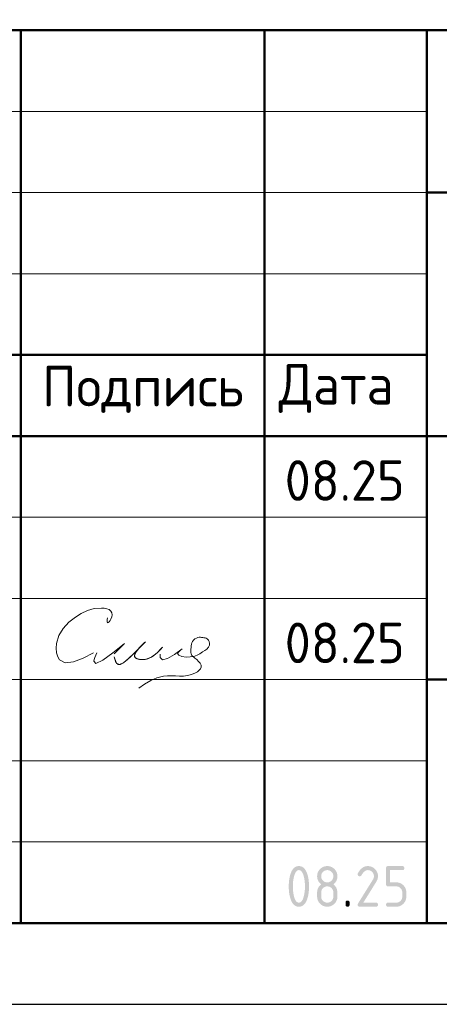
# Model space of a CAD drawing. Header units: millimetres. Extents: x -12 to 50400, y 0 to 35640.
# Tile 7 of 10: x 32391 to 35493, y 0 to 7278. Entities that reach past the tile are written whole.
import ezdxf

# ---------------------------------------------------------------- set-up
doc = ezdxf.new("R2010")
doc.units = ezdxf.units.MM
doc.layers.add('Standard', color=7, linetype='Continuous', lineweight=25)
doc.styles.add('ISOCPEUR', font='txt')

msp = doc.modelspace()

# ---------------------------------------------------------------- hatches: boundary and pattern name
at = {"layer": 'Standard', "linetype": 'Continuous', "lineweight": 25, "transparency": 33554687}
h = msp.add_hatch(color=7, dxfattribs=at)
h.paths.add_polyline_path([(34499.8, 871.5), (34499.8, 880.9), (34499.3, 889.9), (34498.8, 899), (34497.8, 907.7), (34496.8, 916.5), (34495.3, 925), (34493.9, 933.5), (34491.9, 941.7), (34490.4, 948), (34488.7, 953.4), (34487, 958.8), (34485.1, 963.5), (34483.2, 968.2), (34481.1, 972.1), (34479, 975.9), (34476.7, 979), (34474.4, 982.2), (34471.8, 984.5), (34469.3, 986.8), (34466.6, 988.4), (34463.9, 989.9), (34461, 990.7), (34458.1, 991.5), (34455, 991.5), (34451.9, 991.5), (34449, 990.7), (34446.1, 989.9), (34443.4, 988.4), (34440.8, 986.8), (34438.3, 984.5), (34435.8, 982.1), (34433.5, 979), (34431.2, 975.9), (34429.1, 972), (34427, 968.1), (34425.1, 963.4), (34423.2, 958.7), (34421.5, 953.2), (34419.8, 947.8), (34418.3, 941.5), (34416.3, 933.1), (34414.8, 924.5), (34413.2, 916), (34412.2, 907.2), (34411.2, 898.5), (34410.7, 889.5), (34410.2, 880.6), (34410.2, 871.5), (34410.2, 862.3), (34410.7, 853.3), (34411.2, 844.3), (34412.2, 835.5), (34413.2, 826.7), (34414.6, 818.2), (34416.1, 809.6), (34418.1, 801.3), (34419.6, 795.1), (34421.3, 789.7), (34423, 784.2), (34424.9, 779.6), (34426.8, 774.9), (34428.9, 771), (34431, 767.1), (34433.3, 764), (34435.6, 760.9), (34438.1, 758.6), (34440.6, 756.3), (34443.3, 754.7), (34446.1, 753.2), (34449, 752.4), (34451.9, 751.6), (34455, 751.6), (34458.1, 751.6), (34461, 752.4), (34463.9, 753.2), (34466.6, 754.7), (34469.3, 756.3), (34471.8, 758.6), (34474.4, 760.9), (34476.7, 764), (34479, 767.1), (34481.1, 771), (34483.2, 774.9), (34485.1, 779.6), (34487, 784.2), (34488.7, 789.7), (34490.4, 795.1), (34491.9, 801.3), (34493.9, 809.6), (34495.3, 818.2), (34496.8, 826.7), (34497.8, 835.5), (34498.8, 844.3), (34499.3, 853.3), (34499.8, 862.3)])
h.paths.add_polyline_path([(34529.9, 871.5), (34529.9, 864.8), (34529.6, 858.4), (34529.4, 851.9), (34529, 845.6), (34528.6, 839.4), (34528, 833.4), (34527.4, 827.3), (34526.6, 821.5), (34525.7, 815.7), (34524.7, 810.2), (34523.7, 804.6), (34522.4, 799.3), (34521.2, 793.9), (34519.8, 788.8), (34518.3, 783.7), (34516.7, 778.8), (34514.3, 771.7), (34511.5, 765.4), (34508.7, 759.1), (34505.6, 753.8), (34502.5, 748.4), (34499, 743.9), (34495.5, 739.4), (34491.6, 735.9), (34487.8, 732.3), (34483.5, 729.6), (34479.3, 726.9), (34474.7, 725.1), (34470.2, 723.3), (34465.2, 722.4), (34460.3, 721.5), (34455, 721.5), (34449.7, 721.5), (34444.7, 722.4), (34439.8, 723.3), (34435.2, 725.1), (34430.6, 726.9), (34426.4, 729.6), (34422.2, 732.2), (34418.4, 735.8), (34414.5, 739.4), (34411, 743.8), (34407.5, 748.3), (34404.4, 753.6), (34401.2, 759), (34398.5, 765.2), (34395.7, 771.5), (34393.3, 778.6), (34391.6, 783.5), (34390.2, 788.6), (34388.8, 793.7), (34387.5, 799.1), (34386.3, 804.4), (34385.3, 810), (34384.2, 815.6), (34383.4, 821.4), (34382.6, 827.2), (34382, 833.2), (34381.4, 839.3), (34380.9, 845.5), (34380.5, 851.8), (34380.3, 858.3), (34380.1, 864.8), (34380.1, 871.5), (34380.1, 878.3), (34380.3, 884.8), (34380.5, 891.3), (34380.9, 897.6), (34381.4, 903.8), (34382, 909.9), (34382.6, 915.9), (34383.4, 921.7), (34384.2, 927.5), (34385.3, 933.1), (34386.3, 938.7), (34387.5, 944), (34388.8, 949.4), (34390.2, 954.5), (34391.6, 959.6), (34393.3, 964.5), (34395.7, 971.6), (34398.5, 977.9), (34401.2, 984.1), (34404.4, 989.5), (34407.5, 994.8), (34411, 999.3), (34414.5, 1003.7), (34418.4, 1007.3), (34422.2, 1010.9), (34426.4, 1013.5), (34430.6, 1016.2), (34435.2, 1018), (34439.8, 1019.8), (34444.7, 1020.7), (34449.7, 1021.5), (34455, 1021.5), (34460.3, 1021.5), (34465.2, 1020.6), (34470.2, 1019.8), (34474.7, 1018), (34479.3, 1016.2), (34483.5, 1013.5), (34487.8, 1010.8), (34491.6, 1007.2), (34495.5, 1003.6), (34499, 999.2), (34502.5, 994.7), (34505.6, 989.3), (34508.7, 984), (34511.5, 977.7), (34514.3, 971.4), (34516.7, 964.3), (34518.3, 959.4), (34519.8, 954.3), (34521.2, 949.2), (34522.4, 943.8), (34523.7, 938.5), (34524.7, 932.9), (34525.7, 927.3), (34526.6, 921.5), (34527.4, 915.7), (34528, 909.7), (34528.6, 903.7), (34529, 897.4), (34529.4, 891.2), (34529.6, 884.7), (34529.9, 878.3)], flags=16)
h = msp.add_hatch(color=7, dxfattribs=at)
h.paths.add_polyline_path([(34664.8, 751.6), (34669.5, 751.6), (34673.9, 752.4), (34678.2, 753.2), (34682.2, 754.9), (34686.1, 756.5), (34689.7, 758.9), (34693.4, 761.4), (34696.6, 764.7), (34699.9, 767.9), (34702.3, 771.6), (34704.7, 775.2), (34706.4, 779.2), (34708, 783.2), (34708.8, 787.5), (34709.6, 791.9), (34709.6, 796.6), (34709.6, 826.6), (34709.6, 831.2), (34708.8, 835.6), (34708, 839.9), (34706.4, 843.8), (34704.7, 847.8), (34702.2, 851.5), (34699.8, 855.1), (34696.5, 858.4), (34693.2, 861.7), (34689.6, 864.1), (34686, 866.6), (34682, 868.3), (34678.1, 869.9), (34673.8, 870.7), (34669.5, 871.6), (34664.8, 871.6), (34660.1, 871.6), (34655.8, 870.7), (34651.5, 869.9), (34647.5, 868.3), (34643.5, 866.7), (34639.9, 864.2), (34636.3, 861.8), (34633, 858.5), (34629.8, 855.2), (34627.3, 851.6), (34624.9, 848), (34623.3, 844), (34621.6, 840), (34620.8, 835.6), (34620, 831.3), (34620, 826.6), (34620, 796.6), (34620, 791.9), (34620.8, 787.5), (34621.6, 783.2), (34623.3, 779.2), (34624.9, 775.2), (34627.3, 771.6), (34629.8, 767.9), (34633, 764.7), (34636.3, 761.4), (34639.9, 758.9), (34643.5, 756.5), (34647.5, 754.9), (34651.5, 753.2), (34655.8, 752.4), (34660.1, 751.6)])
h.paths.add_polyline_path([(34664.8, 721.5), (34660.9, 721.5), (34657.2, 721.9), (34653.5, 722.2), (34649.9, 722.9), (34646.3, 723.6), (34642.8, 724.6), (34639.4, 725.7), (34636, 727), (34632.7, 728.4), (34629.6, 730.1), (34626.4, 731.8), (34623.4, 733.9), (34620.4, 735.9), (34617.5, 738.3), (34614.6, 740.7), (34611.9, 743.5), (34609.1, 746.2), (34606.7, 749.1), (34604.3, 752), (34602.3, 755), (34600.2, 758), (34598.5, 761.2), (34596.8, 764.4), (34595.4, 767.7), (34594.1, 771), (34593, 774.5), (34592, 777.9), (34591.3, 781.6), (34590.6, 785.2), (34590.3, 788.9), (34590, 792.6), (34590, 796.5), (34590, 826.5), (34590, 831.2), (34590.4, 835.6), (34590.9, 840.1), (34591.8, 844.3), (34592.8, 848.5), (34594.2, 852.5), (34595.6, 856.4), (34597.5, 860.2), (34599.4, 863.9), (34601.7, 867.5), (34604.1, 871), (34606.9, 874.3), (34609.7, 877.6), (34613, 880.6), (34616.3, 883.7), (34620, 886.5), (34616.3, 889.4), (34613, 892.4), (34609.7, 895.5), (34606.9, 898.8), (34604.1, 902.1), (34601.7, 905.6), (34599.4, 909.2), (34597.5, 912.9), (34595.6, 916.7), (34594.2, 920.6), (34592.8, 924.6), (34591.8, 928.8), (34590.9, 933), (34590.4, 937.4), (34590, 941.9), (34590, 946.5), (34590, 950.4), (34590.3, 954.2), (34590.6, 957.9), (34591.3, 961.5), (34592, 965.1), (34593, 968.6), (34594.1, 972.1), (34595.4, 975.4), (34596.8, 978.7), (34598.5, 981.9), (34600.2, 985), (34602.3, 988.1), (34604.3, 991.1), (34606.7, 994), (34609.1, 996.9), (34611.9, 999.6), (34614.6, 1002.4), (34617.5, 1004.8), (34620.4, 1007.2), (34623.4, 1009.2), (34626.4, 1011.3), (34629.6, 1013), (34632.7, 1014.7), (34636, 1016.1), (34639.4, 1017.4), (34642.8, 1018.5), (34646.3, 1019.5), (34649.9, 1020.2), (34653.5, 1020.9), (34657.2, 1021.2), (34660.9, 1021.5), (34664.8, 1021.5), (34668.7, 1021.5), (34672.4, 1021.2), (34676.2, 1020.9), (34679.8, 1020.2), (34683.4, 1019.5), (34686.8, 1018.5), (34690.3, 1017.4), (34693.6, 1016.1), (34696.9, 1014.7), (34700.1, 1013), (34703.2, 1011.3), (34706.3, 1009.2), (34709.3, 1007.2), (34712.2, 1004.8), (34715.1, 1002.4), (34717.8, 999.6), (34720.5, 996.9), (34722.9, 994), (34725.3, 991.1), (34727.4, 988.1), (34729.4, 985), (34731.1, 981.9), (34732.8, 978.7), (34734.2, 975.4), (34735.6, 972.1), (34736.6, 968.6), (34737.6, 965.1), (34738.3, 961.5), (34739, 957.9), (34739.3, 954.2), (34739.7, 950.4), (34739.7, 946.5), (34739.7, 941.9), (34739.2, 937.4), (34738.7, 933), (34737.8, 928.8), (34736.9, 924.6), (34735.5, 920.6), (34734.1, 916.7), (34732.2, 912.9), (34730.3, 909.2), (34727.9, 905.6), (34725.6, 902.1), (34722.8, 898.8), (34720, 895.5), (34716.7, 892.4), (34713.4, 889.4), (34709.6, 886.5), (34715, 882.5), (34719.4, 877.9), (34723.8, 873.3), (34727.2, 868.3), (34730.6, 863.3), (34733.1, 857.8), (34735.5, 852.3), (34736.9, 846.3), (34737.2, 844.8), (34737.5, 842.9), (34737.9, 841), (34738.1, 838.7), (34738.4, 836.4), (34738.6, 833.7), (34738.8, 831), (34739, 827.8), (34739.2, 824.7), (34739.3, 821.2), (34739.4, 817.7), (34739.5, 813.8), (34739.6, 809.9), (34739.6, 805.6), (34739.7, 801.3), (34739.7, 796.5), (34739.7, 792.6), (34739.3, 788.9), (34739, 785.2), (34738.3, 781.6), (34737.6, 777.9), (34736.6, 774.5), (34735.6, 771), (34734.2, 767.7), (34732.8, 764.4), (34731.1, 761.2), (34729.4, 758), (34727.4, 755), (34725.3, 752), (34722.9, 749.1), (34720.5, 746.2), (34717.8, 743.5), (34715.1, 740.7), (34712.2, 738.3), (34709.3, 735.9), (34706.3, 733.9), (34703.2, 731.8), (34700.1, 730.1), (34696.9, 728.4), (34693.6, 727), (34690.3, 725.7), (34686.8, 724.6), (34683.4, 723.6), (34679.8, 722.9), (34676.2, 722.2), (34672.4, 721.9), (34668.7, 721.5)], flags=16)
h.paths.add_polyline_path([(34664.8, 901.5), (34669.5, 901.5), (34673.9, 902.3), (34678.2, 903.1), (34682.2, 904.7), (34686.1, 906.4), (34689.7, 908.8), (34693.4, 911.3), (34696.6, 914.6), (34699.9, 917.8), (34702.3, 921.5), (34704.7, 925.1), (34706.4, 929.1), (34708, 933.1), (34708.8, 937.4), (34709.6, 941.8), (34709.6, 946.5), (34709.6, 951.1), (34708.8, 955.5), (34708, 959.8), (34706.4, 963.7), (34704.7, 967.7), (34702.2, 971.4), (34699.8, 975), (34696.5, 978.3), (34693.2, 981.6), (34689.6, 984), (34686, 986.5), (34682, 988.2), (34678.1, 989.8), (34673.8, 990.6), (34669.5, 991.5), (34664.8, 991.5), (34660.1, 991.5), (34655.8, 990.6), (34651.5, 989.8), (34647.5, 988.2), (34643.5, 986.6), (34639.9, 984.1), (34636.3, 981.7), (34633, 978.4), (34629.8, 975.1), (34627.3, 971.5), (34624.9, 967.9), (34623.3, 963.9), (34621.6, 959.9), (34620.8, 955.5), (34620, 951.2), (34620, 946.5), (34620, 941.8), (34620.8, 937.4), (34621.6, 933.1), (34623.3, 929.1), (34624.9, 925.1), (34627.3, 921.5), (34629.8, 917.8), (34633, 914.6), (34636.3, 911.3), (34639.9, 908.8), (34643.5, 906.4), (34647.5, 904.7), (34651.5, 903.1), (34655.8, 902.3), (34660.1, 901.5)])
for points in [[(34964.6, 1021.5), (34968.5, 1021.5), (34972.2, 1021.2), (34976, 1020.9), (34979.6, 1020.2), (34983.2, 1019.5), (34986.7, 1018.5), (34990.1, 1017.4), (34993.4, 1016.1), (34996.7, 1014.7), (34999.9, 1013), (35003.1, 1011.3), (35006.1, 1009.2), (35009.1, 1007.2), (35012, 1004.8), (35014.9, 1002.4), (35017.6, 999.6), (35020.4, 996.9), (35022.8, 994), (35025.2, 991.1), (35027.2, 988.1), (35029.3, 985), (35031, 981.9), (35032.7, 978.7), (35034.1, 975.4), (35035.5, 972.1), (35036.5, 968.6), (35037.5, 965.2), (35038.2, 961.5), (35038.9, 957.9), (35039.2, 954.2), (35039.6, 950.4), (35039.6, 946.6), (35039.6, 941.2), (35038.7, 935.9), (35037.9, 930.5), (35036.2, 925.1), (35034.5, 919.7), (35031.9, 914.3), (35029.3, 908.8), (35025.9, 903.4), (34931.4, 751.6), (35024.6, 751.6), (35026.4, 751.6), (35028.1, 751.4), (35029.7, 751.1), (35031.1, 750.7), (35032.5, 750.2), (35033.7, 749.5), (35034.9, 748.8), (35035.8, 747.8), (35036.8, 746.9), (35037.5, 745.7), (35038.2, 744.6), (35038.6, 743.2), (35039.1, 741.7), (35039.3, 740.1), (35039.6, 738.4), (35039.6, 736.6), (35039.6, 734.7), (35039.3, 733), (35039.1, 731.4), (35038.6, 730), (35038.2, 728.6), (35037.5, 727.4), (35036.8, 726.2), (35035.8, 725.3), (35034.9, 724.4), (35033.7, 723.7), (35032.5, 723), (35031.1, 722.5), (35029.7, 722), (35028.1, 721.8), (35026.4, 721.5), (35024.6, 721.5), (34904.6, 721.5), (34902.7, 721.5), (34901.1, 721.8), (34899.5, 722), (34898.1, 722.5), (34896.7, 723), (34895.5, 723.7), (34894.3, 724.4), (34893.4, 725.3), (34892.4, 726.2), (34891.7, 727.4), (34891, 728.6), (34890.6, 730), (34890.1, 731.4), (34889.9, 733), (34889.6, 734.7), (34889.6, 736.5), (34889.6, 738.8), (34890.2, 741), (34890.9, 743.1), (34892.1, 745.2), (35002.1, 921.7), (35004, 924.7), (35005.4, 927.8), (35006.8, 930.8), (35007.7, 933.9), (35008.6, 937), (35009.1, 940.2), (35009.6, 943.3), (35009.6, 946.5), (35009.6, 951.2), (35008.8, 955.5), (35007.9, 959.8), (35006.3, 963.8), (35004.6, 967.7), (35002.2, 971.4), (34999.7, 975), (34996.4, 978.3), (34993.1, 981.6), (34989.5, 984.1), (34985.8, 986.6), (34981.9, 988.2), (34977.9, 989.8), (34973.6, 990.7), (34969.3, 991.5), (34964.6, 991.5), (34961.4, 991.5), (34958.3, 990.9), (34955.2, 990.3), (34952.1, 989.1), (34949.1, 988), (34946.1, 986.2), (34943.1, 984.4), (34940.1, 982.1), (34937.2, 979.7), (34934.3, 976.8), (34931.4, 973.8), (34928.6, 970.3), (34925.8, 966.7), (34923, 962.6), (34920.3, 958.5), (34917.6, 953.8), (34916.5, 952), (34915.2, 950.6), (34913.9, 949.2), (34912.3, 948.3), (34910.7, 947.4), (34908.8, 947), (34906.8, 946.5), (34904.6, 946.5), (34902.7, 946.5), (34901.1, 946.7), (34899.5, 947), (34898.1, 947.4), (34896.7, 947.9), (34895.5, 948.6), (34894.3, 949.3), (34893.4, 950.3), (34892.4, 951.2), (34891.7, 952.4), (34891, 953.5), (34890.6, 954.9), (34890.1, 956.3), (34889.9, 958), (34889.6, 959.6), (34889.6, 961.5), (34889.6, 963.2), (34890, 964.7), (34890.3, 966.3), (34891, 967.6), (34894.5, 974.4), (34898.2, 980.3), (34902, 986.2), (34906.1, 991.2), (34910.1, 996.3), (34914.4, 1000.5), (34918.8, 1004.7), (34923.4, 1008.1), (34928, 1011.4), (34932.8, 1014), (34937.7, 1016.5), (34942.9, 1018.2), (34948, 1019.9), (34953.5, 1020.7), (34958.9, 1021.5)], [(35099.5, 886.5), (35099.5, 1006.5), (35099.5, 1008.4), (35099.8, 1010.1), (35100, 1011.7), (35100.4, 1013.1), (35100.9, 1014.5), (35101.6, 1015.7), (35102.3, 1016.9), (35103.3, 1017.8), (35104.2, 1018.7), (35105.4, 1019.4), (35106.5, 1020.1), (35107.9, 1020.6), (35109.3, 1021.1), (35111, 1021.3), (35112.6, 1021.5), (35114.5, 1021.5), (35219.2, 1021.5), (35221.1, 1021.5), (35222.7, 1021.3), (35224.3, 1021.1), (35225.7, 1020.6), (35227.1, 1020.1), (35228.3, 1019.4), (35229.5, 1018.7), (35230.4, 1017.8), (35231.4, 1016.9), (35232.1, 1015.7), (35232.8, 1014.5), (35233.2, 1013.1), (35233.7, 1011.7), (35234, 1010), (35234.2, 1008.4), (35234.2, 1006.5), (35234.2, 1004.6), (35234, 1003), (35233.7, 1001.4), (35233.2, 999.9), (35232.8, 998.5), (35232.1, 997.4), (35231.4, 996.2), (35230.4, 995.2), (35229.5, 994.3), (35228.3, 993.6), (35227.1, 992.9), (35225.7, 992.4), (35224.3, 992), (35222.7, 991.7), (35221.1, 991.5), (35219.2, 991.5), (35129.6, 991.5), (35129.6, 901.6), (35174.4, 901.6), (35178.3, 901.6), (35182.1, 901.3), (35185.8, 900.9), (35189.4, 900.2), (35193, 899.5), (35196.4, 898.5), (35199.9, 897.5), (35203.2, 896.1), (35206.5, 894.7), (35209.7, 893), (35212.8, 891.3), (35215.9, 889.2), (35218.9, 887.1), (35221.8, 884.7), (35224.6, 882.3), (35227.4, 879.5), (35230.1, 876.8), (35232.5, 873.9), (35234.9, 871), (35236.9, 868), (35239, 864.9), (35240.7, 861.8), (35242.4, 858.6), (35243.8, 855.3), (35245.1, 852), (35246.2, 848.5), (35247.2, 845.1), (35247.9, 841.5), (35248.5, 837.9), (35248.9, 834.2), (35249.2, 830.4), (35249.2, 826.6), (35249.2, 796.6), (35249.2, 792.7), (35248.9, 788.9), (35248.5, 785.2), (35247.9, 781.6), (35247.2, 778), (35246.1, 774.5), (35245.1, 771), (35243.7, 767.7), (35242.4, 764.4), (35240.6, 761.2), (35238.9, 758.1), (35236.9, 755), (35234.8, 752), (35232.4, 749.1), (35230, 746.2), (35227.2, 743.5), (35224.5, 740.7), (35221.6, 738.3), (35218.7, 735.9), (35215.7, 733.9), (35212.7, 731.8), (35209.5, 730.1), (35206.3, 728.4), (35203, 727), (35199.7, 725.7), (35196.3, 724.6), (35192.8, 723.6), (35189.2, 722.9), (35185.7, 722.2), (35182, 721.9), (35178.2, 721.5), (35174.4, 721.5), (35114.5, 721.5), (35112.6, 721.5), (35111, 721.8), (35109.3, 722), (35107.9, 722.5), (35106.5, 723), (35105.4, 723.7), (35104.2, 724.4), (35103.3, 725.3), (35102.3, 726.2), (35101.6, 727.4), (35100.9, 728.6), (35100.5, 730), (35100, 731.4), (35099.8, 733), (35099.5, 734.7), (35099.5, 736.6), (35099.5, 738.4), (35099.8, 740.1), (35100, 741.7), (35100.4, 743.2), (35100.9, 744.6), (35101.6, 745.7), (35102.3, 746.9), (35103.3, 747.8), (35104.2, 748.8), (35105.4, 749.5), (35106.5, 750.2), (35107.9, 750.7), (35109.3, 751.1), (35111, 751.4), (35112.6, 751.6), (35114.5, 751.6), (35174.3, 751.6), (35179, 751.6), (35183.4, 752.4), (35187.7, 753.2), (35191.7, 754.9), (35195.7, 756.5), (35199.3, 758.9), (35202.9, 761.4), (35206.1, 764.7), (35209.4, 767.9), (35211.9, 771.6), (35214.3, 775.2), (35215.9, 779.2), (35217.6, 783.2), (35218.4, 787.5), (35219.2, 791.9), (35219.2, 796.6), (35219.2, 826.6), (35219.2, 831.2), (35218.4, 835.5), (35217.5, 839.9), (35215.9, 843.8), (35214.3, 847.8), (35211.8, 851.4), (35209.3, 855.1), (35206, 858.4), (35202.8, 861.7), (35199.1, 864.1), (35195.5, 866.6), (35191.5, 868.3), (35187.6, 869.9), (35183.3, 870.7), (35179, 871.5), (35174.3, 871.5), (35114.5, 871.5), (35112.6, 871.5), (35111, 871.8), (35109.3, 872), (35107.9, 872.5), (35106.5, 873), (35105.4, 873.6), (35104.2, 874.4), (35103.3, 875.3), (35102.3, 876.2), (35101.6, 877.4), (35100.9, 878.6), (35100.4, 880), (35100, 881.4), (35099.8, 883), (35099.5, 884.7)], [(34799.8, 751.6), (34799.8, 753.5), (34800, 755.1), (34800.3, 756.8), (34800.7, 758.2), (34801.2, 759.6), (34801.9, 760.8), (34802.6, 761.9), (34803.6, 762.9), (34804.5, 763.8), (34805.7, 764.5), (34806.8, 765.2), (34808.2, 765.7), (34809.7, 766.2), (34811.3, 766.4), (34812.9, 766.6), (34814.8, 766.6), (34816.7, 766.6), (34818.3, 766.4), (34820, 766.2), (34821.4, 765.7), (34822.8, 765.2), (34824, 764.5), (34825.2, 763.8), (34826.1, 762.9), (34827, 761.9), (34827.7, 760.8), (34828.4, 759.6), (34828.9, 758.2), (34829.4, 756.8), (34829.6, 755.1), (34829.8, 753.5), (34829.8, 751.6), (34829.8, 736.6), (34829.8, 734.7), (34829.6, 733), (34829.4, 731.4), (34828.9, 730), (34828.4, 728.6), (34827.7, 727.4), (34827, 726.2), (34826.1, 725.3), (34825.2, 724.4), (34824, 723.7), (34822.8, 723), (34821.4, 722.5), (34820, 722), (34818.3, 721.8), (34816.7, 721.5), (34814.8, 721.5), (34812.9, 721.5), (34811.3, 721.8), (34809.7, 722), (34808.2, 722.5), (34806.8, 723), (34805.7, 723.7), (34804.5, 724.4), (34803.6, 725.3), (34802.6, 726.2), (34801.9, 727.4), (34801.2, 728.6), (34800.7, 730), (34800.3, 731.4), (34800, 733), (34799.8, 734.7), (34799.8, 736.6)]]:
    msp.add_hatch(color=7, dxfattribs=at).paths.add_polyline_path(points, flags=16)

# ---------------------------------------------------------------- linework, layer by layer
at = {"layer": 'Standard', "color": 7, "linetype": 'Continuous', "lineweight": 50, "transparency": 33554687}
for p, q in [((27600, 7200), (49800, 7200)), ((32400, 600), (32400, 7200)), ((34200, 600), (34200, 7200)), ((35400, 600), (35400, 7200)), ((35400, 6000), (49800, 6000)), ((27600, 4800), (35400, 4800)), ((27600, 4800), (35400, 4800)), ((27600, 4200), (35400, 4200)), ((27600, 4200), (35400, 4200)), ((35400, 4200), (49800, 4200)), ((35400, 2400), (49800, 2400))]:
    msp.add_line(p, q, dxfattribs=at)
at = {"layer": 'Standard', "color": 7, "linetype": 'Continuous', "lineweight": 13, "transparency": 33554687}
for p, q in [((27600, 6600), (35400, 6600)), ((27600, 6000), (35400, 6000)), ((27600, 5400), (35400, 5400)), ((27600, 3600), (35400, 3600)), ((27600, 3000), (35400, 3000)), ((27600, 3000), (35400, 3000)), ((27600, 2400), (35400, 2400)), ((27600, 2400), (35400, 2400)), ((27600, 1800), (35400, 1800)), ((27600, 1200), (35400, 1200))]:
    msp.add_line(p, q, dxfattribs=at)
at = {"layer": 'Standard', "color": 7, "linetype": 'Continuous', "lineweight": 25, "transparency": 33554687}
msp.add_line((27600, 600), (49800, 600), dxfattribs=at)
msp.add_line((27600, 600), (49800, 600), dxfattribs=at)
msp.add_line((27600, 600), (49800, 600), dxfattribs=at)
at = {"layer": 'Standard', "color": 7, "linetype": 'Continuous', "lineweight": 13, "transparency": 33554687}
for points in [[(-12, 0), (48960, 0), (48960, 35640)], [(50400, 35640), (0, 35640), (0, 0), (50400, 0), (50400, 35640)]]:
    msp.add_lwpolyline(points, dxfattribs=at)
at = {"layer": 'Standard', "color": 7, "linetype": 'Continuous', "lineweight": 25, "transparency": 33554687}
msp.add_lwpolyline([(0, 0), (50400, 0), (50400, 35640), (0, 35640), (0, 0)], close=True, dxfattribs=at)
at = {"layer": 'Standard', "color": 7, "linetype": 'Continuous', "lineweight": 50, "transparency": 33554687}
msp.add_lwpolyline([(2400, 35040), (49800, 35040), (49800, 600), (2400, 600), (2400, 35040)], close=True, dxfattribs=at)
at = {"layer": 'Standard', "color": 7, "linetype": 'Continuous', "lineweight": 25, "transparency": 33554687}
msp.add_lwpolyline([(49800, 7200), (27600, 7200), (27600, 600), (49800, 600), (49800, 7200)], dxfattribs=at)
at = {"layer": 'Standard', "color": 250, "linetype": 'Continuous', "lineweight": 18, "true_color": 0x2d2d2d, "transparency": 33554687}
for points in [[(33040.4, 2856.7), (33038.6, 2844.1), (33037.5, 2832.9), (33037.9, 2824.6), (33040.4, 2820.7), (33045.4, 2822), (33052.1, 2827.6), (33059.3, 2836.1), (33065.8, 2846.1), (33072.8, 2863.1), (33074.8, 2879.3), (33072.4, 2893.9), (33065.8, 2906.1), (33052.7, 2917.1), (33035.5, 2924.1), (33015.8, 2927.8), (32995.3, 2929.2), (32941.5, 2925), (32892, 2911.2), (32846, 2889.5), (32802.5, 2861.9), (32754, 2823.6), (32711.7, 2778.7), (32679.9, 2726.4), (32662.7, 2665.8), (32660.8, 2632.1), (32663.8, 2599), (32671.8, 2569.2), (32684.9, 2545.6), (32728.1, 2523.1), (32788.3, 2531), (32859.9, 2559.1), (32937.1, 2597.2)], [(33592.6, 2626.6), (33580.6, 2617.6), (33570.1, 2608.7), (33562.3, 2600.4), (33558.6, 2592.7), (33566.4, 2580.1), (33589.4, 2571.5), (33620.4, 2567.1), (33652, 2567.2), (33679.2, 2571.8), (33701.8, 2580.2), (33722.5, 2591.4), (33743.5, 2604.4), (33760, 2614.7), (33775.5, 2626.1), (33787.8, 2639.4), (33794.4, 2655.3), (33794.7, 2667.8), (33791.6, 2680.5), (33785.5, 2692.1), (33776.9, 2701.1), (33769.7, 2705.3), (33761.8, 2708.1), (33753.4, 2710), (33744.8, 2711.2), (33735.7, 2712.3), (33726.7, 2712.8), (33717.7, 2712.6), (33708.8, 2711.2), (33696.8, 2707.2), (33685.6, 2700.9), (33675.8, 2692.6), (33668.3, 2682.8), (33663.6, 2672.6), (33660.8, 2661.6), (33659, 2650), (33657.6, 2637.9), (33656, 2625.1), (33654.9, 2612.6), (33655.2, 2600.7), (33657.6, 2589.9), (33664.4, 2578.2), (33674.6, 2567.9), (33686.9, 2558), (33700, 2547.5), (33713.4, 2534.7), (33724.5, 2520.8), (33731.6, 2506.5), (33732.9, 2492.4), (33728, 2480), (33718.2, 2468.7), (33705.1, 2458.6), (33690.5, 2449.9), (33661.1, 2437.2), (33631.8, 2429.7), (33602.5, 2426.3), (33572.9, 2425.7), (33542.8, 2426.8), (33512.5, 2428), (33482.4, 2428.2), (33452.9, 2425.7), (33405, 2413.5), (33359.2, 2392.9), (33314.7, 2366.6), (33270.9, 2337.5)], [(32961.1, 2597.2), (32953.8, 2579.5), (32947.1, 2562.6), (32942, 2547.5), (32939.1, 2535.1), (32954.5, 2518.3), (33005.5, 2544.4), (33080.1, 2598.9), (33166.5, 2667.8)], [(33446.1, 2639), (33445.5, 2638.3), (33444.9, 2637.6), (33444.3, 2637), (33443.6, 2636.3), (33434.6, 2626.5), (33425.5, 2616.8), (33416.1, 2607.3), (33406.5, 2598), (33400.4, 2592.6), (33394.2, 2587.3), (33387.9, 2582.1), (33381.3, 2577.2), (33375.9, 2573.4), (33370.3, 2569.8), (33364.7, 2566.5), (33358.9, 2563.3), (33353.8, 2560.7), (33348.5, 2558.3), (33343.2, 2556.2), (33337.8, 2554.2), (33332.8, 2552.7), (33327.6, 2551.3), (33322.5, 2550.1), (33317.3, 2549.2), (33312.1, 2548.5), (33306.9, 2548), (33301.8, 2547.7), (33296.6, 2547.7), (33291.3, 2547.9), (33286, 2548.3), (33280.8, 2548.9), (33275.6, 2549.7), (33271.4, 2550.6), (33267.2, 2551.6), (33263, 2552.8), (33259, 2554.3), (33256.4, 2555.4), (33253.8, 2556.6), (33251.3, 2558), (33249, 2559.5), (33247.5, 2560.6), (33246.1, 2561.8), (33244.9, 2563), (33243.7, 2564.4), (33242.9, 2565.6), (33242.2, 2566.8), (33241.6, 2568.1), (33241, 2569.5), (33240.6, 2571), (33240.3, 2572.5), (33240.2, 2574.1), (33240.1, 2575.6), (33240.2, 2577.8), (33240.5, 2579.9), (33240.9, 2582), (33241.5, 2584.1), (33242.5, 2587.3), (33243.8, 2590.5), (33245.2, 2593.6), (33246.8, 2596.6), (33249.7, 2601.5), (33252.9, 2606.3), (33256.2, 2610.9), (33259.7, 2615.5), (33266.2, 2623.7), (33272.9, 2631.7), (33279.9, 2639.3), (33287.2, 2646.7), (33295.5, 2654.5), (33303.8, 2662.2), (33312.1, 2670.2), (33320, 2678.9), (33320.3, 2679.2), (33320.5, 2679.4), (33320.8, 2679.6), (33321.1, 2679.7), (33321.1, 2679.7), (33321.1, 2679.7), (33321.1, 2679.7), (33321.1, 2679.7), (33321.1, 2679.7), (33321.1, 2679.7), (33321.1, 2679.7), (33321.1, 2679.7), (33321.1, 2679.7), (33321.1, 2679.7), (33321.1, 2679.7), (33321.1, 2679.7), (33321.1, 2679.7), (33321.1, 2679.7), (33321.1, 2679.7), (33321.1, 2679.7), (33321, 2679.5), (33320.9, 2679.3), (33320.7, 2679.1), (33320.5, 2679), (33305.7, 2666), (33292.2, 2652.6), (33279.4, 2638.9), (33266.7, 2625.1), (33248.4, 2606), (33229.5, 2587.3), (33210.1, 2568.9), (33190.4, 2551), (33183.5, 2544.9), (33176.6, 2539), (33169.5, 2533.3), (33162.2, 2527.8), (33158, 2524.8), (33153.6, 2522), (33149.2, 2519.4), (33144.6, 2517), (33141.7, 2515.6), (33138.7, 2514.4), (33135.7, 2513.4), (33132.7, 2512.6), (33130.6, 2512.2), (33128.5, 2511.9), (33126.3, 2511.8), (33124.2, 2511.8), (33122.5, 2512), (33120.8, 2512.3), (33119.2, 2512.7), (33117.6, 2513.2), (33116.1, 2513.9), (33114.6, 2514.7), (33113.2, 2515.6), (33111.9, 2516.6), (33110.4, 2517.9), (33109, 2519.4), (33107.7, 2521), (33106.5, 2522.6), (33104.6, 2525.6), (33102.9, 2528.6), (33101.5, 2531.8), (33100.1, 2535), (33097.2, 2543), (33094.6, 2551.1), (33092.3, 2559.2), (33090.1, 2567.4)], [(33090.1, 2567.4), (33094, 2553.5), (33098.1, 2540.4), (33102.8, 2529), (33108.3, 2520.1), (33130.3, 2512.1), (33159.9, 2526.1), (33195.4, 2555.6), (33235.1, 2594), (33268.7, 2627.1), (33298, 2656.1), (33317, 2675.3), (33320, 2678.8), (33313.9, 2673.2), (33303.8, 2663.5), (33291.2, 2650.8), (33277.5, 2636.4), (33260.3, 2616.3), (33246.9, 2596.7), (33240.3, 2579), (33243.6, 2564.6), (33250.9, 2558.2), (33261.3, 2553.4), (33273.7, 2550.1), (33286.7, 2548.2), (33317.9, 2549.3), (33346.2, 2557.4), (33371.9, 2570.8), (33395.2, 2588.1), (33408.7, 2600.1), (33421.5, 2612.7), (33433.9, 2625.7), (33446.1, 2639)], [(33166.5, 2667.8), (33147.4, 2648.7), (33128.3, 2629.6), (33109.2, 2610.5), (33090.1, 2591.4)], [(33429.2, 2588.1), (33428.8, 2581.6), (33428.6, 2575.3), (33428.7, 2569.4), (33429.2, 2564.1), (33446.4, 2545.5), (33483.9, 2556.2), (33534.9, 2586.5), (33592.6, 2626.6)]]:
    msp.add_lwpolyline(points, dxfattribs=at)

# ---------------------------------------------------------------- texts
at = {"layer": 'Standard', "color": 7, "linetype": 'Continuous', "lineweight": 13, "transparency": 33554687, "insert": (27600, 8624), "char_height": 336, "width": 13966.68, "attachment_point": 1, "line_spacing_factor": 1.084337}
msp.add_mtext('\\A1;{\\fISOCPEUR|i0|b0;\\H335.999994;\\W1.000000;\\C7;1. Ведомость расхода стали см. лист КЖ-1.1}\\P{\\fISOCPEUR|i0|b0;\\H335.999994;\\W1.000000;\\C7;2. Опалубочный план конструкции стен 2 этажа см. лист КЖ-17}\\P', dxfattribs=at)
at = {"layer": 'Standard', "color": 7, "linetype": 'Continuous', "lineweight": 25, "transparency": 33554687, "char_height": 300, "attachment_point": 7, "style": 'ISOCPEUR'}
for s, insert, width in [('\\W0.96;Подпись', (32555.3, 4371.4), 1613.136), ('\\W0.94;Дата', (34305.2, 4371.4), 1161.283), ('\\W0.94;08.25', (34350.1, 3721.5), 1070.015), ('\\W0.94;08.25', (34350.1, 2521.5), 1070.015)]:
    msp.add_mtext(s, dxfattribs=dict(at, insert=insert, width=width))

doc.saveas('drawing.dxf')
